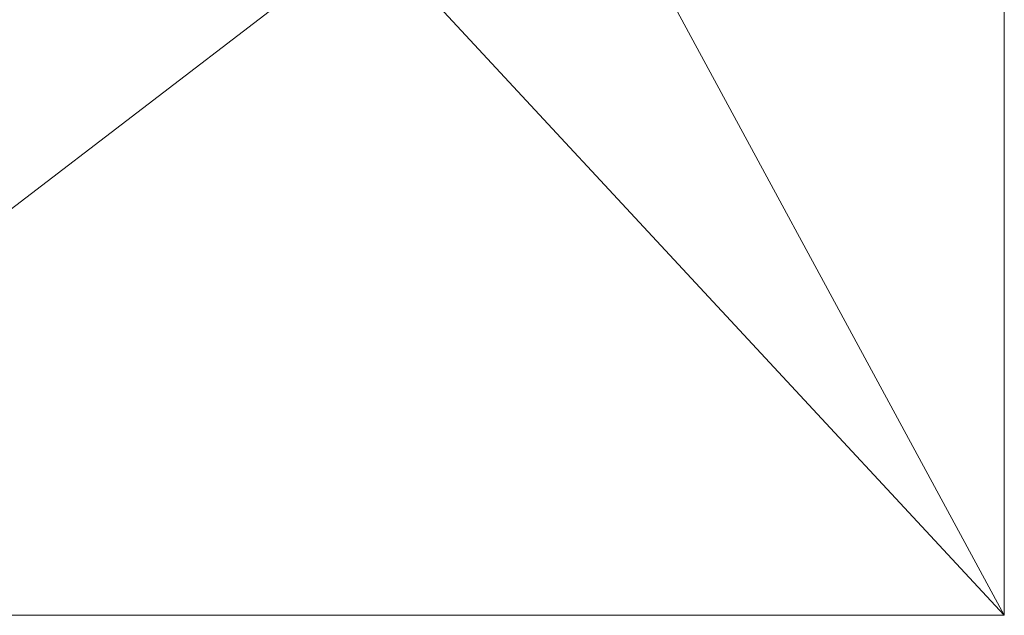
# Model space of a CAD drawing. Header units: millimetres. Extents: x -567 to 543, y -616 to 1219.
# Tile 2 of 243: x -174 to 543, y -616 to -182. Entities that reach past the tile are written whole.
import ezdxf

# ---------------------------------------------------------------- set-up
doc = ezdxf.new("R2010")
doc.units = ezdxf.units.MM
doc.layers.add('A-GENM', color=13, linetype='Continuous')

msp = doc.modelspace()

# ---------------------------------------------------------------- meshes
at = {"layer": 'A-GENM', "lineweight": 9}
mesh = msp.add_polyface(dxfattribs=at)
corners = [(543.28, 1219.2, -0.49), (-567, 1219.2, -0.49), (-567, -615.94, -0.49), (543.28, -615.94, -0.49), (-235.5, -47.5, -0.49), (-235.5, 47.5, -0.49), (-165.36, 47.5, -0.49), (-165.36, 64.04, -0.49), (164.25, 64.04, -0.49), (164.25, 47.5, -0.49), (183, 47.5, -0.49), (235.5, 47.5, -0.49), (235.5, -47.5, -0.49), (183, -47.5, -0.49), (164.25, -47.5, -0.49), (164.25, -63.96, -0.49), (131.79, -63.96, -0.49), (131.79, -172.98, -0.49), (11.79, -172.98, -0.49), (11.79, -63.96, -0.49), (-165.36, -63.96, -0.49), (-165.36, -47.5, -0.49)]
mesh.append_faces([[corners[k] for k in face] for face in [(15, 12, 13, 14), (17, 15, 16), (4, 20, 21)]], dxfattribs={"vtx0": -1})
mesh.append_faces([[corners[k] for k in face] for face in [(11, 0, 8)]], dxfattribs={"vtx0": -1, "vtx1": -1, "vtx2": -1})
mesh.append_faces([[corners[k] for k in face] for face in [(17, 3, 12, 15), (20, 4, 2, 18)]], dxfattribs={"vtx0": -1, "vtx1": -1, "vtx2": -1, "vtx3": -1})
mesh.append_faces([[corners[k] for k in face] for face in [(3, 17, 18, 2), (5, 1, 2, 4)]], dxfattribs={"vtx0": -1, "vtx2": -1})
mesh.append_faces([[corners[k] for k in face] for face in [(3, 0, 11, 12), (7, 8, 0, 1)]], dxfattribs={"vtx1": -1, "vtx3": -1})
mesh.append_faces([[corners[k] for k in face] for face in [(18, 19, 20)]], dxfattribs={"vtx2": -1})
mesh.append_faces([[corners[k] for k in face] for face in [(5, 6, 7, 1)]], dxfattribs={"vtx2": -1, "vtx3": -1})
mesh.append_faces([[corners[k] for k in face] for face in [(8, 9, 10, 11)]], dxfattribs={"vtx3": -1})
mesh = msp.add_polyface(dxfattribs=at)
corners = [(543.28, 1219.2, -118.07), (543.28, -615.94, -118.07), (-567, -615.94, -118.07), (-567, 1219.2, -118.07)]
mesh.append_faces([[corners[k] for k in face] for face in [(0, 1, 2, 3)]])
mesh = msp.add_polyface(dxfattribs=at)
corners = [(543.28, -615.94, -0.49), (543.28, -615.94, -118.07), (543.28, 1219.2, -118.07), (543.28, 1219.2, -0.49)]
mesh.append_faces([[corners[k] for k in face] for face in [(0, 1, 2, 3)]])
mesh = msp.add_polyface(dxfattribs=at)
corners = [(-567, -615.94, -0.49), (-567, -615.94, -118.07), (543.28, -615.94, -118.07), (543.28, -615.94, -0.49)]
mesh.append_faces([[corners[k] for k in face] for face in [(0, 1, 2, 3)]])

doc.saveas('drawing.dxf')
